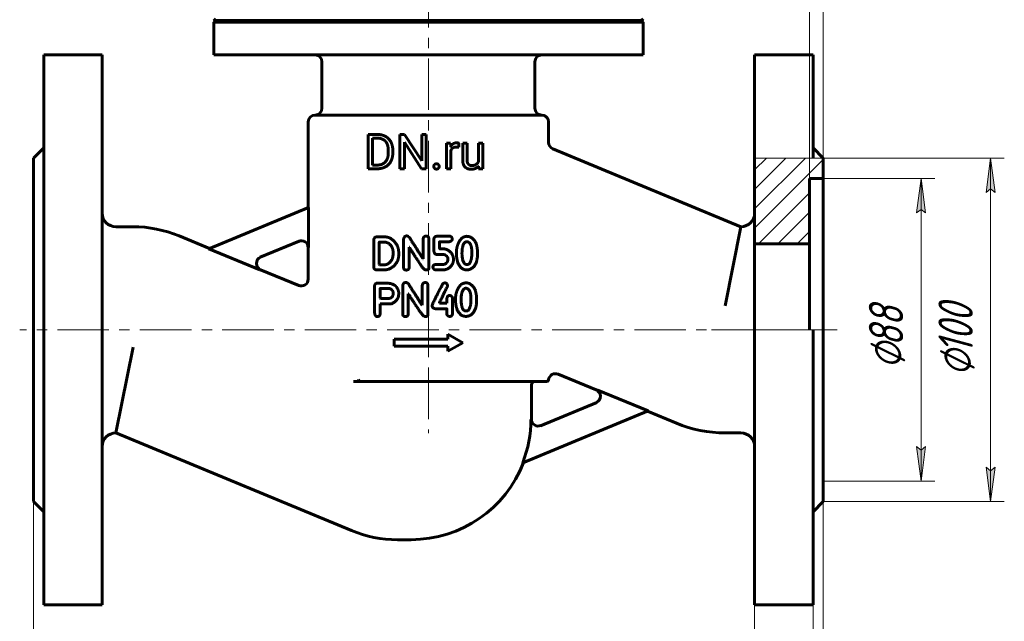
# Model space of a CAD drawing. Header units: millimetres. Extents: x 0 to 594, y 0 to 420.
# Tile 3 of 7: x 103 to 246, y 152 to 240. Entities that reach past the tile are written whole.
import ezdxf

# ---------------------------------------------------------------- set-up
doc = ezdxf.new("R2010")
doc.units = ezdxf.units.MM
for name, pattern in [('K5LT-1', [0]), ('K5LT_AXLED', [12, 7.5, -1.5, 1.5, -1.5]), ('K5LT_BASIC', [0]), ('K5LT_THIN', [0]), ('K5LT_THIN_INCLUDED_TO_HATCHING', [0])]:
    doc.linetypes.add(name, pattern=pattern)
doc.layers.add('Системный слой', color=7, linetype='Continuous')
doc.layers.add('Системный слой (1)', color=251, linetype='Continuous', true_color=0x6c6c6c)
doc.styles.add('KDIMTEXTSTYLE', font='txt', dxfattribs={"width": 0.96, "oblique": 15, "height": 5})
doc.styles.add('KTEXTSTYLE', font='txt', dxfattribs={"width": 0.96, "height": 5})
doc.dimstyles.new('KDIMSTYLE (0.50)', dxfattribs={"dimtxt": 5, "dimasz": 1, "dimexe": 2, "dimexo": 0, "dimgap": 1, "dimtad": 1, "dimlfac": 2, "dimtxsty": 'KDIMTEXTSTYLE', "dimsah": 1, "dimcen": 0, "dimdle": 1, "dimadec": 0, "dimazin": 0, "dimtfac": 0.667, "dimtmove": 0, "dimatfit": 3, "dimfxl": 1, "dimtvp": 1, "dimtolj": 1, "dimtzin": 0, "dimarcsym": 0})

# ---------------------------------------------------------------- blocks, each defined once
blk = doc.blocks.new('U11')
at = {"layer": 'Системный слой (1)', "color": 143, "linetype": 'K5LT_BASIC', "lineweight": 60, "true_color": 0x33acca}
for p, q in [((125.8, 208.49), (130.22, 206.65)), ((137.68, 203.57), (143.22, 201.27))]:
    blk.add_line(p, q, dxfattribs=at)
blk = doc.blocks.new('U12')
at = {"layer": 'Системный слой (1)', "color": 143, "linetype": 'K5LT_BASIC', "lineweight": 60, "true_color": 0x33acca}
for p, q in [((186.52, 186.07), (180.98, 188.36)), ((198.22, 181.23), (193.98, 182.98))]:
    blk.add_line(p, q, dxfattribs=at)
blk = doc.blocks.new('U13')
at = {"layer": 'Системный слой (1)', "color": 143, "linetype": 'K5LT_BASIC', "lineweight": 60, "true_color": 0x33acca}
for p, q in [((218.1, 234.82), (218.1, 219.82)), ((218.1, 194.82), (218.1, 154.82))]:
    blk.add_line(p, q, dxfattribs=at)
blk = doc.blocks.new('U14')
at = {"layer": 'Системный слой (1)', "color": 143, "linetype": 'K5LT_BASIC', "lineweight": 60, "true_color": 0x33acca}
for p, q in [((144.6, 212.61), (144.6, 225.07)), ((144.6, 202.2), (144.6, 206.78))]:
    blk.add_line(p, q, dxfattribs=at)
blk = doc.blocks.new('U16')
at = {"layer": 'Системный слой (1)', "color": 7, "linetype": 'K5LT_THIN_INCLUDED_TO_HATCHING', "lineweight": 18, "true_color": 0xffffff}
for p, q in [((219.6, 219.82), (209.6, 219.82)), ((209.6, 219.82), (209.6, 194.82)), ((219.6, 194.82), (219.6, 219.82)), ((209.6, 194.82), (219.6, 194.82))]:
    blk.add_line(p, q, dxfattribs=at)
blk = doc.blocks.new('D0')
at = {"layer": 'Системный слой (1)'}
for points in [[(109.6, 98.79), (109.1, 99.45), (109.6, 100.1), (104.6, 99.45)], [(214.6, 98.79), (219.6, 99.45), (214.6, 100.1), (215.1, 99.45)]]:
    blk.add_hatch(color=7, dxfattribs=at).paths.add_polyline_path(points)
at = {"layer": 'Системный слой (1)', "color": 7, "linetype": 'K5LT_THIN', "lineweight": 18, "true_color": 0xffffff}
for p, q in [((104.6, 169.82), (104.6, 97.45)), ((219.6, 169.82), (219.6, 97.45)), ((104.6, 99.45), (109.6, 100.1)), ((109.6, 98.79), (104.6, 99.45)), ((104.6, 99.45), (219.6, 99.45)), ((109.6, 100.1), (109.1, 99.45)), ((109.1, 99.45), (109.6, 98.79)), ((215.1, 99.45), (214.6, 100.1)), ((214.6, 100.1), (219.6, 99.45)), ((219.6, 99.45), (214.6, 98.79)), ((214.6, 98.79), (215.1, 99.45))]:
    blk.add_line(p, q, dxfattribs=at)
blk.add_wipeout([(156.56, 100.45), (156.56, 107.83), (167.2, 107.83), (167.2, 100.45)]).dxf.layer = 'Системный слой (1)'
at = {"layer": 'Системный слой (1)', "color": 7, "insert": (156.56, 107.03), "char_height": 5, "attachment_point": 1, "style": 'KTEXTSTYLE'}
blk.add_mtext('\\fArial|b0|c204|p34;\\H5.0;\\W1.000;\\Q15;\\fGOST Type AU|b0|i0|c204|p34;\\Q15;\\W0.960;230', dxfattribs=at)
blk = doc.blocks.new('KDIMARROW_01')
at = {"layer": 'Системный слой'}
blk.add_hatch(color=0, dxfattribs=at).paths.add_polyline_path([(0, 0), (-5, 0.66), (-4.5, 0), (-5, -0.66)])
at = {"layer": 'Системный слой', "color": 0, "linetype": 'K5LT_THIN', "lineweight": 18}
for p, q in [((-4.5, 0), (-5, 0.66)), ((-5, 0.66), (0, 0)), ((0, 0), (-5, -0.66)), ((-5, -0.66), (-4.5, 0))]:
    blk.add_line(p, q, dxfattribs=at)
at = {"layer": 'Системный слой (1)', "color": 0, "linetype": 'K5LT_THIN', "lineweight": 18}
blk.add_line((162.1, 194.82), (161.6, 194.82), dxfattribs=at)
blk = doc.blocks.new('D1')
at = {"layer": 'Системный слой (1)'}
for points in [[(209.6, 120.59), (204.6, 121.25), (205.1, 120.59), (204.6, 119.93)], [(224.1, 120.59), (224.6, 121.25), (219.6, 120.59), (224.6, 119.93)]]:
    blk.add_hatch(color=7, dxfattribs=at).paths.add_polyline_path(points)
at = {"layer": 'Системный слой (1)', "color": 7, "linetype": 'K5LT_THIN', "lineweight": 18, "true_color": 0xffffff}
for p, q in [((219.6, 169.82), (219.6, 118.59)), ((209.6, 154.82), (209.6, 118.59)), ((209.6, 120.59), (202.6, 120.59)), ((209.6, 120.59), (204.6, 121.25)), ((204.6, 121.25), (205.1, 120.59)), ((205.1, 120.59), (204.6, 119.93)), ((204.6, 119.93), (209.6, 120.59)), ((209.6, 120.59), (219.6, 120.59)), ((224.6, 121.25), (219.6, 120.59)), ((219.6, 120.59), (224.6, 119.93)), ((219.6, 120.59), (226.6, 120.59)), ((224.1, 120.59), (224.6, 121.25)), ((224.6, 119.93), (224.1, 120.59))]:
    blk.add_line(p, q, dxfattribs=at)
blk.add_wipeout([(210.52, 121.59), (210.52, 128.97), (218.36, 128.97), (218.36, 121.59)]).dxf.layer = 'Системный слой (1)'
at = {"layer": 'Системный слой (1)', "color": 7, "insert": (210.52, 128.18), "char_height": 5, "attachment_point": 1, "style": 'KTEXTSTYLE'}
blk.add_mtext('\\fArial|b0|c204|p34;\\H5.0;\\W1.000;\\Q15;\\fGOST Type AU|b0|i0|c204|p34;\\Q15;\\W0.960;20', dxfattribs=at)
blk = doc.blocks.new('D2')
at = {"layer": 'Системный слой (1)'}
for points in [[(218.1, 138.75), (213.1, 139.41), (213.6, 138.75), (213.1, 138.09)], [(224.1, 138.75), (224.6, 139.41), (219.6, 138.75), (224.6, 138.09)]]:
    blk.add_hatch(color=7, dxfattribs=at).paths.add_polyline_path(points)
at = {"layer": 'Системный слой (1)', "color": 7, "linetype": 'K5LT_THIN', "lineweight": 18, "true_color": 0xffffff}
for p, q in [((219.6, 169.82), (219.6, 136.75)), ((218.1, 154.82), (218.1, 136.75)), ((218.1, 138.75), (213.1, 139.41)), ((213.1, 139.41), (213.6, 138.75)), ((224.6, 139.41), (219.6, 138.75)), ((224.1, 138.75), (224.6, 139.41)), ((218.1, 138.75), (211.1, 138.75)), ((213.6, 138.75), (213.1, 138.09)), ((213.1, 138.09), (218.1, 138.75)), ((218.1, 138.75), (219.6, 138.75)), ((219.6, 138.75), (224.6, 138.09)), ((219.6, 138.75), (226.6, 138.75)), ((219.6, 138.75), (224.6, 138.75)), ((224.6, 138.09), (224.1, 138.75)), ((224.6, 138.75), (233.33, 138.75))]:
    blk.add_line(p, q, dxfattribs=at)
blk.add_wipeout([(226.6, 139.75), (226.6, 147.13), (231.14, 147.13), (231.14, 139.75)]).dxf.layer = 'Системный слой (1)'
at = {"layer": 'Системный слой (1)', "color": 7, "insert": (226.6, 146.34), "char_height": 5, "attachment_point": 1, "style": 'KTEXTSTYLE'}
blk.add_mtext('\\fArial|b0|c204|p34;\\H5.0;\\W1.000;\\Q15;\\fGOST Type AU|b0|i0|c204|p34;\\Q15;\\W0.960;3', dxfattribs=at)
blk = doc.blocks.new('D3')
at = {"layer": 'Системный слой (1)'}
for points in [[(234.48, 211.82), (233.83, 216.82), (233.17, 211.82), (233.83, 212.32)], [(233.83, 172.82), (234.48, 177.82), (233.83, 177.32), (233.17, 177.82)]]:
    blk.add_hatch(color=7, dxfattribs=at).paths.add_polyline_path(points)
at = {"layer": 'Системный слой (1)', "color": 7, "linetype": 'K5LT_THIN', "lineweight": 18, "true_color": 0xffffff}
for p, q in [((219.6, 216.82), (235.83, 216.82)), ((233.17, 211.82), (233.83, 216.82)), ((233.83, 216.82), (234.48, 211.82)), ((233.83, 216.82), (233.83, 172.82)), ((233.83, 212.32), (233.17, 211.82)), ((234.48, 211.82), (233.83, 212.32)), ((233.83, 172.82), (233.17, 177.82)), ((233.17, 177.82), (233.83, 177.32)), ((233.83, 177.32), (234.48, 177.82)), ((234.48, 177.82), (233.83, 172.82)), ((219.6, 172.82), (235.83, 172.82))]:
    blk.add_line(p, q, dxfattribs=at)
blk.add_wipeout([(232.83, 189.08), (225.44, 189.08), (225.44, 200.1), (232.83, 200.1)]).dxf.layer = 'Системный слой (1)'
at = {"layer": 'Системный слой (1)', "color": 7, "char_height": 5, "attachment_point": 1, "rotation": 90, "style": 'KTEXTSTYLE'}
for s, insert in [('\\fArial|b0|c204|p34;\\H5.0;\\W1.000;\\Q15;\\fGOST Type AU|b0|i0|c204|p34;\\Q15;\\W0.960;88', (226.24, 192.39)), ('\\fArial|b0|c204|p34;\\H5.0;\\W1.000;\\Q15;\\fGOST Type AU|b0|i0|c204|p34;\\Q15;\\W0.960;⌀', (226.24, 189.08))]:
    blk.add_mtext(s, dxfattribs=dict(at, insert=insert))
blk = doc.blocks.new('D4')
at = {"layer": 'Системный слой (1)'}
for points in [[(244.61, 214.82), (243.95, 219.82), (243.29, 214.82), (243.95, 215.32)], [(243.95, 169.82), (244.61, 174.82), (243.95, 174.32), (243.29, 174.82)]]:
    blk.add_hatch(color=7, dxfattribs=at).paths.add_polyline_path(points)
at = {"layer": 'Системный слой (1)', "color": 7, "linetype": 'K5LT_THIN', "lineweight": 18, "true_color": 0xffffff}
for p, q in [((219.6, 219.82), (245.95, 219.82)), ((243.29, 214.82), (243.95, 219.82)), ((243.95, 219.82), (244.61, 214.82)), ((243.95, 219.82), (243.95, 169.82)), ((243.95, 215.32), (243.29, 214.82)), ((244.61, 214.82), (243.95, 215.32)), ((243.95, 169.82), (243.29, 174.82)), ((243.29, 174.82), (243.95, 174.32)), ((243.95, 174.32), (244.61, 174.82)), ((244.61, 174.82), (243.95, 169.82)), ((219.6, 169.82), (245.95, 169.82))]:
    blk.add_line(p, q, dxfattribs=at)
blk.add_wipeout([(242.95, 188.02), (235.57, 188.02), (235.57, 201.07), (242.95, 201.07)]).dxf.layer = 'Системный слой (1)'
at = {"layer": 'Системный слой (1)', "color": 7, "char_height": 5, "attachment_point": 1, "rotation": 90, "style": 'KTEXTSTYLE'}
for s, insert in [('\\fArial|b0|c204|p34;\\H5.0;\\W1.000;\\Q15;\\fGOST Type AU|b0|i0|c204|p34;\\Q15;\\W0.960;100', (236.36, 191.33)), ('\\fArial|b0|c204|p34;\\H5.0;\\W1.000;\\Q15;\\fGOST Type AU|b0|i0|c204|p34;\\Q15;\\W0.960;⌀', (236.36, 188.02))]:
    blk.add_mtext(s, dxfattribs=dict(at, insert=insert))
blk = doc.blocks.new('D5')
at = {"layer": 'Системный слой (1)'}
for points in [[(212.6, 243.68), (217.6, 244.34), (212.6, 245), (213.1, 244.34)], [(224.1, 244.34), (224.6, 245), (219.6, 244.34), (224.6, 243.68)]]:
    blk.add_hatch(color=7, dxfattribs=at).paths.add_polyline_path(points)
at = {"layer": 'Системный слой (1)', "color": 7, "linetype": 'K5LT_THIN', "lineweight": 18, "true_color": 0xffffff}
for p, q in [((217.6, 216.82), (217.6, 246.34)), ((219.6, 216.82), (219.6, 246.34)), ((217.6, 244.34), (210.6, 244.34)), ((217.6, 244.34), (212.6, 245)), ((212.6, 245), (213.1, 244.34)), ((213.1, 244.34), (212.6, 243.68)), ((212.6, 243.68), (217.6, 244.34)), ((217.6, 244.34), (219.6, 244.34)), ((224.6, 245), (219.6, 244.34)), ((219.6, 244.34), (224.6, 243.68)), ((219.6, 244.34), (226.6, 244.34)), ((219.6, 244.34), (224.6, 244.34)), ((224.1, 244.34), (224.6, 245)), ((224.6, 243.68), (224.1, 244.34)), ((224.6, 244.34), (233.46, 244.34))]:
    blk.add_line(p, q, dxfattribs=at)
blk.add_wipeout([(226.6, 245.34), (226.6, 252.72), (231.27, 252.72), (231.27, 245.34)]).dxf.layer = 'Системный слой (1)'
at = {"layer": 'Системный слой (1)', "color": 7, "insert": (226.6, 251.92), "char_height": 5, "attachment_point": 1, "style": 'KTEXTSTYLE'}
blk.add_mtext('\\fArial|b0|c204|p34;\\H5.0;\\W1.000;\\Q15;\\fGOST Type AU|b0|i0|c204|p34;\\Q15;\\W0.960;4', dxfattribs=at)

msp = doc.modelspace()

# ---------------------------------------------------------------- hatches: boundary and pattern name
at = {"layer": 'Системный слой (1)'}
h = msp.add_hatch(dxfattribs=at)
h.set_pattern_fill('', angle=45, style=0, pattern_type=0)
h.set_pattern_definition([(45, (0, 0), (-1.414214, 1.414214), [])])
h.paths.add_polyline_path([(209.6019, 219.8182), (209.6019, 211.8182), (209.6019, 207.3182), (217.6019, 207.3182), (217.6019, 216.8182), (219.6019, 216.8182), (219.6019, 219.8182)])

# ---------------------------------------------------------------- linework, layer by layer
at = {"layer": 'Системный слой (1)', "color": 30, "linetype": 'K5LT_AXLED', "lineweight": 18, "true_color": 0xff8000}
for p, q in [((162.1019, 318.3182), (162.1019, 185.5682)), ((211.6019, 194.8182), (102.6019, 194.8182)), ((162.1019, 189.3182), (162.1019, 179.7852))]:
    msp.add_line(p, q, dxfattribs=at)
at = {"layer": 'Системный слой (1)', "color": 143, "linetype": 'K5LT_BASIC', "lineweight": 60, "true_color": 0x33acca}
for p, q in [((131.1019, 239.8182), (130.8519, 240.0682)), ((130.8519, 239.5682), (131.1019, 239.8182)), ((130.8519, 234.8182), (130.8519, 239.5682)), ((130.8519, 239.5682), (193.3519, 239.5682)), ((131.1019, 239.8182), (193.1019, 239.8182)), ((193.1019, 239.8182), (193.3519, 240.0682)), ((193.3519, 239.5682), (193.1019, 239.8182)), ((193.3519, 234.8182), (193.3519, 239.5682)), ((106.1019, 234.8182), (114.6019, 234.8182)), ((106.1019, 234.8182), (106.1019, 154.8182)), ((114.6019, 234.8182), (114.6019, 154.8182)), ((130.8519, 234.8182), (193.3519, 234.8182)), ((146.6019, 227.0682), (146.6019, 233.8182)), ((177.6019, 227.0682), (177.6019, 233.8182)), ((218.1019, 234.8182), (209.6019, 234.8182)), ((209.6019, 234.8182), (209.6019, 154.8182)), ((145.6019, 226.0682), (178.6019, 226.0682)), ((179.6019, 222.0776), (179.6019, 225.0682)), ((153.317, 223.2404), (154.7275, 223.2404)), ((153.317, 218.2557), (153.317, 223.2404)), ((153.9777, 218.7932), (153.9777, 222.6994)), ((153.9777, 222.6994), (154.7275, 222.6994)), ((157.9472, 218.2557), (157.9472, 223.2404)), ((157.9472, 223.2404), (158.6079, 223.2404)), ((158.6079, 223.2404), (161.1277, 219.3854)), ((161.1277, 223.2404), (161.7816, 223.2404)), ((161.1277, 219.3854), (161.1277, 223.2404)), ((161.7816, 218.2557), (161.7816, 223.2404)), ((104.6019, 219.8182), (106.1019, 221.3182)), ((156.2715, 220.5974), (156.2715, 220.9021)), ((156.9254, 220.5974), (156.9254, 220.8952)), ((158.6079, 222.1003), (161.1174, 218.2557)), ((158.6079, 218.2557), (158.6079, 222.1003)), ((164.7305, 218.2557), (164.7305, 221.96)), ((164.7305, 221.96), (165.3467, 221.96)), ((165.3467, 221.96), (165.3592, 221.5364)), ((165.3639, 218.2557), (165.3639, 220.8872)), ((166.5176, 221.3917), (166.521, 221.9805)), ((167.0981, 219.5703), (167.0981, 221.96)), ((167.0981, 221.96), (167.7314, 221.96)), ((167.7314, 219.5635), (167.7314, 221.96)), ((169.3781, 221.96), (170.0149, 221.96)), ((169.3781, 219.2646), (169.3781, 221.96)), ((170.0149, 218.2557), (170.0149, 221.96)), ((207.5856, 209.8182), (180.2193, 221.1537)), ((219.6019, 219.8182), (218.1019, 221.3182)), ((104.6019, 219.8182), (104.6019, 169.8182)), ((209.6019, 219.8182), (209.6019, 211.8182)), ((219.6019, 219.8182), (219.6019, 169.8182)), ((219.6019, 216.8182), (219.6019, 219.8182)), ((153.317, 218.2557), (154.6659, 218.2557)), ((153.9777, 218.7932), (154.6659, 218.7932)), ((157.9472, 218.2557), (158.6079, 218.2557)), ((161.1174, 218.2557), (161.7816, 218.2557)), ((164.7305, 218.2557), (165.3639, 218.2557)), ((169.3958, 218.6221), (169.409, 218.2557)), ((169.409, 218.2557), (170.0149, 218.2557)), ((217.6019, 207.3182), (217.6019, 216.8182)), ((217.6019, 216.8182), (219.6019, 216.8182)), ((219.6019, 194.8182), (219.6019, 216.8182)), ((130.1259, 206.6135), (144.6663, 212.6364)), ((144.6663, 206.8117), (144.6663, 212.6364)), ((116.6019, 209.8182), (119.1047, 209.8182)), ((205.2981, 198.3182), (207.5856, 209.8182)), ((207.6019, 209.8182), (207.5856, 209.8182)), ((154.1459, 203.9269), (154.1459, 207.8811)), ((154.5191, 208.3296), (154.6389, 208.3364)), ((154.6389, 208.3364), (155.779, 208.3364)), ((158.4979, 203.8687), (158.4979, 208.0078)), ((161.3497, 205.1731), (161.3497, 207.9872)), ((162.1679, 203.7557), (162.1679, 208.0078)), ((162.9046, 206.4158), (162.9046, 207.953)), ((163.3667, 208.4323), (165.0957, 208.4528)), ((130.1259, 206.6135), (137.578, 203.5268)), ((143.2802, 207.7326), (137.5888, 205.3751)), ((154.9334, 204.3069), (154.9436, 207.5387)), ((154.9813, 207.5764), (155.7242, 207.5764)), ((159.2956, 203.8687), (159.2956, 206.8266)), ((159.2956, 206.8266), (159.3332, 206.8266)), ((163.7125, 206.7445), (163.7125, 207.5901)), ((163.7502, 207.6277), (165.058, 207.6277)), ((163.8461, 206.5904), (164.3664, 206.5904)), ((209.6019, 207.3182), (217.6019, 207.3182)), ((217.6019, 207.3182), (217.6019, 194.8182)), ((156.9601, 205.8646), (156.9601, 206.094)), ((161.312, 205.1731), (161.3497, 205.1731)), ((164.9416, 204.9197), (164.9416, 205.1867)), ((165.7495, 204.995), (165.7495, 205.1696)), ((166.9912, 205.892), (167.0083, 206.2789)), ((169.2645, 205.9844), (169.2645, 206.0015)), ((154.9334, 204.3069), (154.971, 204.2863)), ((154.971, 204.2863), (155.7242, 204.2863)), ((163.175, 204.3411), (164.25, 204.3411)), ((167.6554, 204.3377), (167.8231, 204.3377)), ((154.5807, 203.5263), (155.6283, 203.5263)), ((161.7331, 203.5332), (161.8632, 203.5332)), ((163.2332, 203.5263), (164.2877, 203.5263)), ((154.2508, 201.176), (154.268, 197.4683)), ((154.6856, 201.6211), (155.7127, 201.6211)), ((155.1033, 200.8336), (156.4727, 200.8336)), ((158.3656, 197.102), (158.3656, 201.241)), ((161.2174, 198.4063), (161.2174, 201.2205)), ((162.0356, 196.989), (162.0356, 201.241)), ((155.0862, 199.406), (155.1238, 199.3683)), ((155.1238, 199.3683), (156.168, 199.3683)), ((159.1633, 197.102), (159.1633, 200.0599)), ((159.1633, 200.0599), (159.2009, 200.0599)), ((165.5967, 197.1259), (165.5967, 199.4368)), ((166.8589, 199.1253), (166.876, 199.5121)), ((155.0862, 198.5878), (156.6816, 198.5878)), ((155.0862, 197.2218), (155.0862, 198.5878)), ((161.1797, 198.4063), (161.2174, 198.4063)), ((163.1626, 197.8791), (164.7614, 197.8791)), ((163.7001, 198.6768), (163.7001, 198.7521)), ((163.7001, 198.6768), (164.7956, 198.6768)), ((164.7956, 198.6768), (164.7956, 199.2348)), ((164.7956, 197.1054), (164.7956, 197.8414)), ((169.1322, 199.2177), (169.1322, 199.2348)), ((161.6008, 196.7664), (161.7309, 196.7664)), ((167.5231, 197.571), (167.6908, 197.571)), ((164.9369, 194.1904), (167.1019, 192.9404)), ((164.9369, 193.4404), (164.9369, 194.1904)), ((119.1047, 192.3182), (116.6183, 179.8182)), ((157.1019, 193.4404), (164.9369, 193.4404)), ((157.1019, 192.4404), (157.1019, 193.4404)), ((157.1019, 192.4404), (164.9369, 192.4404)), ((164.9369, 191.6904), (167.1019, 192.9404)), ((164.9369, 191.6904), (164.9369, 192.4404)), ((152.0094, 187.3182), (151.1779, 187.3182)), ((152.0094, 187.3182), (151.9178, 187.5682)), ((152.1534, 187.3182), (152.0094, 187.3182)), ((152.1534, 187.3182), (179.2808, 187.3182)), ((177.1019, 181.7852), (177.1019, 186.8182)), ((179.2808, 187.3182), (179.3584, 187.3182)), ((194.078, 183.0228), (186.6259, 186.1096)), ((178.4141, 180.8642), (186.6151, 184.2612)), ((194.078, 183.0228), (175.8418, 175.4691)), ((177.0292, 181.7852), (177.1019, 181.7852)), ((116.6019, 179.8182), (116.6183, 179.8182)), ((116.6183, 179.8182), (150.9023, 165.6173)), ((207.6019, 179.8182), (205.2981, 179.8182)), ((104.6019, 169.8182), (106.1019, 168.3182)), ((219.6019, 169.8182), (218.1019, 168.3182)), ((157.5992, 164.2852), (159.6019, 164.2852)), ((106.1019, 154.8182), (114.6019, 154.8182)), ((218.1019, 154.8182), (209.6019, 154.8182))]:
    msp.add_line(p, q, dxfattribs=at)
for centre, radius, start, end in [((145.6019, 233.8182), 1, 0, 90), ((178.6019, 233.8182), 1, 90, 180), ((145.6019, 227.0682), 1, 270, 0), ((178.6019, 227.0682), 1, 180, 270), ((145.6019, 225.0682), 1, 90, 180), ((178.6019, 225.0682), 1, 0, 90), ((180.6019, 222.0776), 1, 180, 247.5), ((116.6019, 211.8182), 2, 180, 270), ((207.6019, 211.8182), 2, 270, 0), ((119.1047, 192.3182), 17.5, 67.5, 90), ((143.6019, 206.7835), 1, 0, 112.5), ((138.0635, 204.4894), 1, 112.5, 247.5), ((143.6019, 202.1953), 1, 247.5, 0), ((180.6019, 187.441), 1, 67.5, 173.283691), ((177.6019, 186.8182), 0.5, 90, 180), ((179.3584, 187.5682), 0.25, 270, 354.161789), ((186.1404, 185.1469), 1, 292.5, 67.5), ((159.6019, 181.7852), 17.4248, 338.74788, 359.996638), ((178.1014, 181.8171), 1, 181.829678, 292.5), ((205.2981, 198.3182), 18.5, 247.5, 270), ((116.6019, 177.8182), 2, 90, 180), ((207.6019, 177.8182), 2, 0, 90), ((159.6019, 181.7852), 17.5, 270, 338.983093), ((157.5992, 181.7852), 17.5, 247.5, 270)]:
    msp.add_arc(centre, radius, start, end, dxfattribs=at)
for points in [[(156.9254, 220.8952), (156.9254, 221.4362), (156.6104, 222.3023), (156.025, 222.9151), (155.2171, 223.2404), (154.7275, 223.2404)], [(156.2715, 220.9021), (156.2715, 221.33), (156.0661, 221.9976), (155.669, 222.4598), (155.0972, 222.6994), (154.7275, 222.6994)], [(166.2403, 222.0284), (165.939, 222.0284), (165.7216, 221.9001)], [(166.2095, 221.419), (166.2985, 221.419), (166.4388, 221.4088), (166.5176, 221.3917)], [(166.3978, 222.013), (166.3087, 222.0284), (166.2403, 222.0284)], [(166.521, 221.9805), (166.4868, 221.9976), (166.3978, 222.013)], [(154.6659, 218.2557), (155.1862, 218.2557), (156.0182, 218.5809), (156.6104, 219.1903), (156.9254, 220.0565), (156.9254, 220.5974)], [(154.6659, 218.7932), (155.1999, 218.7932), (155.912, 219.2417), (156.2715, 220.053), (156.2715, 220.5974)], [(167.0981, 219.5703), (167.0981, 219.2006), (167.1854, 218.937)], [(167.7879, 219.1509), (167.7314, 219.3135), (167.7314, 219.5635)], [(162.9897, 218.8633), (162.8887, 218.7521), (162.8887, 218.5912)], [(162.8887, 218.5912), (162.8887, 218.4337), (162.9897, 218.3241)], [(163.2824, 218.9746), (163.0907, 218.9746), (162.9897, 218.8633)], [(162.9897, 218.3241), (163.0907, 218.2146), (163.2824, 218.2146)], [(163.5751, 218.8633), (163.4741, 218.9746), (163.2824, 218.9746)], [(163.2824, 218.2146), (163.4741, 218.2146), (163.5751, 218.3241)], [(163.6761, 218.5912), (163.6761, 218.7521), (163.5751, 218.8633)], [(163.5751, 218.3241), (163.6761, 218.4337), (163.6761, 218.5912)], [(167.1854, 218.937), (167.2727, 218.6733), (167.4336, 218.509)], [(167.4336, 218.509), (167.5945, 218.3447), (167.8187, 218.2659)], [(168.1611, 218.7624), (168.0395, 218.8), (167.8444, 218.9883), (167.7879, 219.1509)], [(167.8187, 218.2659), (168.0429, 218.1872), (168.3134, 218.1872)], [(168.4127, 218.7247), (168.2826, 218.7247), (168.1611, 218.7624)], [(168.3134, 218.1872), (168.7105, 218.1872), (168.9879, 218.3156)], [(169.0529, 218.8805), (168.8167, 218.7247), (168.4127, 218.7247)], [(168.9879, 218.3156), (169.2334, 218.4293), (169.3958, 218.6221)], [(169.3781, 219.2646), (169.2724, 219.0252), (169.0529, 218.8805)], [(154.5191, 208.3296), (154.2076, 208.3159), (154.1459, 207.8811)], [(157.549, 207.1005), (156.8334, 208.3364), (155.779, 208.3364)], [(158.9532, 208.4802), (158.58, 208.4802), (158.4979, 208.0078)], [(159.6208, 207.7955), (159.2956, 208.4802), (158.9532, 208.4802)], [(161.805, 208.4631), (161.3497, 208.4631), (161.3497, 207.9872)], [(162.1679, 208.0078), (162.1679, 208.4631), (161.805, 208.4631)], [(163.3667, 208.4323), (162.9046, 208.4323), (162.9046, 207.953)], [(165.058, 207.6277), (165.5749, 207.6791), (165.5749, 208.0317)], [(165.5578, 208.0488), (165.5578, 208.4528), (165.0957, 208.4528)], [(165.5749, 208.0317), (165.5749, 208.0488), (165.5578, 208.0488)], [(167.1761, 208.2953), (166.8166, 208.107), (166.5068, 207.4976)], [(167.6759, 208.4254), (167.3609, 208.3706), (167.1761, 208.2953)], [(169.0796, 207.3162), (168.5832, 208.4254), (167.6759, 208.4254)], [(154.9813, 207.5764), (154.9436, 207.5695), (154.9436, 207.5387)], [(156.0084, 207.5387), (155.8303, 207.5764), (155.7242, 207.5764)], [(156.9601, 206.094), (156.9601, 207.1587), (156.0084, 207.5387)], [(157.7954, 205.8646), (157.7954, 206.6178), (157.549, 207.1005)], [(159.3332, 206.8266), (159.7954, 206.0461), (160.9115, 204.3959)], [(161.312, 205.1731), (160.3945, 206.6246), (159.6208, 207.7955)], [(163.7125, 207.5901), (163.7125, 207.6209), (163.7502, 207.6277)], [(163.8461, 206.5904), (163.7125, 206.5904), (163.7125, 206.7445)], [(165.5168, 205.8988), (164.9621, 206.5904), (164.3664, 206.5904)], [(166.5068, 207.4976), (166.1969, 206.8883), (166.1764, 206.0392)], [(167.693, 207.6312), (167.111, 207.6312), (167.0083, 206.2789)], [(168.4325, 206.0015), (168.4325, 207.6312), (167.693, 207.6312)], [(169.2645, 206.0015), (169.2645, 206.6041), (169.0796, 207.3162)], [(155.7242, 204.2863), (156.313, 204.2863), (156.7684, 204.9916)], [(156.4637, 203.6804), (157.7954, 204.3788), (157.7954, 205.8646)], [(156.7684, 204.9916), (156.9601, 205.3408), (156.9601, 205.8646)], [(162.9046, 206.4158), (162.9046, 205.7824), (163.4044, 205.7824)], [(163.4044, 205.7824), (164.5376, 205.779), (164.5376, 205.7242)], [(164.5376, 205.7242), (164.9416, 205.4812), (164.9416, 205.1867)], [(164.8834, 203.6701), (165.7495, 204.2042), (165.7495, 204.995)], [(165.7495, 205.1696), (165.7495, 205.4367), (165.5168, 205.8988)], [(166.1764, 206.0392), (166.1764, 205.3271), (166.3784, 204.6356)], [(166.9912, 205.892), (167.0665, 204.3377), (167.6554, 204.3377)], [(167.8231, 204.3377), (168.2237, 204.3377), (168.3949, 205.3545)], [(168.0799, 203.5982), (169.2645, 203.9988), (169.2645, 205.9844)], [(168.3949, 205.3545), (168.4325, 205.8098), (168.4325, 206.0015)], [(154.1459, 203.9269), (154.1631, 203.5777), (154.5807, 203.5263)], [(155.6283, 203.5263), (155.933, 203.5263), (156.4637, 203.6804)], [(158.4979, 203.8687), (158.4979, 203.5195), (158.8779, 203.5195)], [(158.8779, 203.5195), (159.2956, 203.5195), (159.2956, 203.8687)], [(160.9115, 204.3959), (161.4661, 203.5332), (161.7331, 203.5332)], [(161.8632, 203.5332), (162.1679, 203.5332), (162.1679, 203.7557)], [(163.175, 204.3411), (162.771, 204.2726), (162.771, 203.9782)], [(162.771, 203.9782), (162.771, 203.564), (163.2332, 203.5263)], [(164.9416, 204.9197), (164.7499, 204.3411), (164.25, 204.3411)], [(164.2877, 203.5263), (164.4417, 203.5263), (164.8834, 203.6701)], [(166.3784, 204.6356), (166.82, 203.5434), (167.6759, 203.5434)], [(167.6759, 203.5434), (167.9156, 203.5434), (168.0799, 203.5982)], [(154.6856, 201.6211), (154.3467, 201.6211), (154.2508, 201.176)], [(155.1033, 200.8336), (155.0657, 200.8268), (155.0657, 200.7925)], [(155.0657, 200.7925), (155.0862, 199.6525), (155.0862, 199.406)], [(157.4091, 201.0972), (156.9931, 201.6313), (155.7127, 201.6211)], [(156.9863, 200.1489), (156.9863, 200.6043), (156.4727, 200.8336)], [(157.784, 200.0531), (157.825, 200.5632), (157.4091, 201.0972)], [(158.8209, 201.7135), (158.4477, 201.7135), (158.3656, 201.241)], [(159.4885, 201.0288), (159.1633, 201.7135), (158.8209, 201.7135)], [(161.1797, 198.4063), (160.2622, 199.8579), (159.4885, 201.0288)], [(161.6727, 201.6964), (161.2174, 201.6964), (161.2174, 201.2205)], [(162.0356, 201.241), (162.0356, 201.6964), (161.6727, 201.6964)], [(164.128, 201.3711), (162.6422, 198.5022), (162.6422, 198.3618)], [(163.7001, 198.7521), (164.8915, 201.1486), (164.8915, 201.2034)], [(164.4806, 201.6485), (164.128, 201.5355), (164.128, 201.3711)], [(164.8915, 201.2034), (164.847, 201.6485), (164.4806, 201.6485)], [(166.3745, 200.7309), (166.0647, 200.1215), (166.0441, 199.2725)], [(167.0438, 201.5286), (166.6843, 201.3403), (166.3745, 200.7309)], [(167.5607, 200.8644), (166.9787, 200.8644), (166.876, 199.5121)], [(167.5436, 201.6587), (167.2287, 201.6039), (167.0438, 201.5286)], [(168.9473, 200.5495), (168.4509, 201.6587), (167.5436, 201.6587)], [(168.3002, 199.2348), (168.3002, 200.8644), (167.5607, 200.8644)], [(156.168, 199.3683), (156.9863, 199.3683), (156.9863, 200.1489)], [(156.6816, 198.5878), (157.784, 199.0671), (157.784, 200.0531)], [(159.2009, 200.0599), (159.6631, 199.2793), (160.7792, 197.6292)], [(165.2064, 199.8271), (164.7956, 199.8271), (164.7956, 199.2348)], [(165.5967, 199.4368), (165.5967, 199.7347), (165.2064, 199.8271)], [(166.0441, 199.2725), (166.0441, 198.5604), (166.2461, 197.8688)], [(169.1322, 199.2348), (169.1322, 199.8374), (168.9473, 200.5495)], [(162.6422, 198.3618), (162.6422, 197.9544), (163.1626, 197.8791)], [(164.7614, 197.8791), (164.7956, 197.8791), (164.7956, 197.8414)], [(166.2461, 197.8688), (166.6877, 196.7767), (167.5436, 196.7767)], [(166.8589, 199.1253), (166.9342, 197.571), (167.5231, 197.571)], [(167.6908, 197.571), (168.0914, 197.571), (168.2626, 198.5878)], [(167.9476, 196.8315), (169.1322, 197.232), (169.1322, 199.2177)], [(168.2626, 198.5878), (168.3002, 199.0431), (168.3002, 199.2348)], [(154.268, 197.4683), (154.268, 196.7459), (154.6856, 196.7459)], [(154.6856, 196.7459), (155.0417, 196.7459), (155.0862, 197.2218)], [(158.3656, 197.102), (158.3656, 196.7527), (158.7456, 196.7527)], [(158.7456, 196.7527), (159.1633, 196.7527), (159.1633, 197.102)], [(160.7792, 197.6292), (161.3338, 196.7664), (161.6008, 196.7664)], [(161.7309, 196.7664), (162.0356, 196.7664), (162.0356, 196.989)], [(164.7956, 197.1054), (164.8161, 196.8178), (165.2099, 196.763)], [(165.2099, 196.763), (165.5967, 196.7904), (165.5967, 197.1259)], [(167.5436, 196.7767), (167.7833, 196.7767), (167.9476, 196.8315)]]:
    msp.add_open_spline(points, degree=2, dxfattribs=at)
for points, degree, knots in [([(165.7216, 221.9001), (165.5042, 221.7717), (165.3615, 221.5402), (165.3592, 221.5364)], 2, [0, 0, 0, 1.96727517, 2, 2, 2]), ([(165.3639, 220.8872), (165.4293, 221.0433), (165.6549, 221.2821), (165.9904, 221.419), (166.2095, 221.419)], 2, [0, 0, 0, 0.95729969, 1.97864985, 3, 3, 3]), ([(151.9178, 187.5682), (151.9283, 187.5395), (151.9475, 187.4981), (151.9805, 187.4454), (152.0104, 187.4057), (152.0447, 187.3701), (152.0774, 187.3448), (152.1025, 187.3307), (152.1275, 187.3209), (152.1435, 187.3182), (152.1534, 187.3182)], 3, [0, 0, 0, 0, 2.52309281, 3.62874958, 4.99007656, 6.59698511, 7.89900744, 8.91018271, 9.62382398, 11, 11, 11, 11])]:
    msp.add_open_spline(points, degree=degree, knots=knots, dxfattribs=at)
at = {"layer": 'Системный слой (1)', "color": 7, "linetype": 'K5LT-1'}
for points, knots in [([(143.2802, 207.7326), (143.2969, 207.7396), (143.331, 207.7526), (143.4007, 207.775), (143.4559, 207.7879), (143.5125, 207.7978), (143.5543, 207.8037), (143.6346, 207.8103), (143.7004, 207.8096), (143.7866, 207.803), (143.8347, 207.7959), (143.8815, 207.7859), (143.894, 207.7831), (143.9182, 207.7773), (143.9661, 207.7641), (144.0374, 207.7396), (144.1141, 207.7051), (144.1828, 207.6669), (144.2409, 207.6292), (144.3043, 207.5816), (144.3714, 207.5216), (144.431, 207.4566), (144.4784, 207.3953), (144.515, 207.341), (144.5476, 207.2848), (144.5761, 207.2278), (144.6007, 207.1694), (144.6214, 207.1098), (144.6375, 207.0522), (144.6499, 206.9951), (144.6585, 206.9404), (144.6635, 206.8908), (144.6659, 206.8483), (144.6663, 206.8239), (144.6663, 206.8117)], [0, 0, 0, 0, 0.44560299, 0.89120598, 1.78241197, 1.82991348, 2.29633266, 2.81325021, 3.79658694, 3.89893904, 4.92731299, 4.98102657, 5.06764193, 5.24087265, 5.58733409, 6.28025698, 7.08038581, 7.63925515, 8.19812448, 8.77234256, 9.57517325, 10.39265206, 10.92274818, 11.4662371, 11.99021687, 12.5100533, 13.02289712, 13.53574093, 14.05179392, 14.48276774, 14.96186969, 15.40275129, 15.70137564, 16, 16, 16, 16]), ([(137.5888, 205.3751), (137.5733, 205.3688), (137.5426, 205.3551), (137.4961, 205.3317), (137.4499, 205.3053), (137.3888, 205.266), (137.3199, 205.2133), (137.2408, 205.1391), (137.1708, 205.0578), (137.1222, 204.9867), (137.082, 204.9183), (137.052, 204.8585), (137.0229, 204.7861), (137.0021, 204.7224), (136.9905, 204.6769), (136.9804, 204.6299), (136.9687, 204.5632), (136.9607, 204.4563), (136.967, 204.3312), (136.9832, 204.2408), (136.9999, 204.1761), (137.0168, 204.1194), (137.0428, 204.0519), (137.0761, 203.9832), (137.1035, 203.9349), (137.1388, 203.8796), (137.1839, 203.8182), (137.247, 203.7478), (137.3165, 203.6836), (137.3931, 203.6253), (137.464, 203.5814), (137.5268, 203.549), (137.5608, 203.5338), (137.578, 203.5268)], [0, 0, 0, 0, 0.40621573, 0.81243146, 1.25273358, 1.6930357, 2.56569301, 3.34461157, 4.31070568, 5.1523579, 5.41982747, 6.22713775, 6.76589697, 7.30465619, 7.84341541, 7.89877447, 8.4670517, 9.47656257, 10.4823611, 11.48533097, 11.68925769, 12.09711113, 12.91281801, 13.43313366, 13.93997148, 14.25506818, 15.0165978, 15.77693311, 16.53726843, 17.29760374, 18.1001858, 18.5500929, 19, 19, 19, 19]), ([(186.6151, 184.2612), (186.6306, 184.2676), (186.6613, 184.2812), (186.7078, 184.3046), (186.754, 184.331), (186.815, 184.3704), (186.884, 184.423), (186.9631, 184.4972), (187.0331, 184.5786), (187.0816, 184.6496), (187.1219, 184.718), (187.1519, 184.7778), (187.181, 184.8502), (187.2018, 184.9139), (187.2134, 184.9594), (187.2235, 185.0065), (187.2352, 185.0732), (187.2432, 185.18), (187.2368, 185.3051), (187.2207, 185.3955), (187.204, 185.4603), (187.1871, 185.5169), (187.1611, 185.5844), (187.1278, 185.6531), (187.1003, 185.7015), (187.0651, 185.7568), (187.0199, 185.8181), (186.9568, 185.8886), (186.8874, 185.9527), (186.8107, 186.0111), (186.7399, 186.0549), (186.677, 186.0873), (186.6431, 186.1025), (186.6259, 186.1096)], [0, 0, 0, 0, 0.40621573, 0.81243146, 1.25273358, 1.6930357, 2.56569301, 3.34461157, 4.31070568, 5.1523579, 5.41982747, 6.22713775, 6.76589697, 7.30465619, 7.84341541, 7.89877447, 8.4670517, 9.47656257, 10.4823611, 11.48533097, 11.68925769, 12.09711113, 12.91281801, 13.43313366, 13.93997148, 14.25506818, 15.0165978, 15.77693311, 16.53726843, 17.29760374, 18.1001858, 18.5500929, 19, 19, 19, 19]), ([(177.6624, 180.8559), (177.6435, 180.8632), (177.597, 180.883), (177.5273, 180.919), (177.4586, 180.9626), (177.3908, 181.0131), (177.3234, 181.073), (177.2633, 181.1383), (177.2158, 181.1993), (177.1791, 181.2535), (177.1464, 181.3096), (177.1178, 181.3665), (177.0932, 181.4247), (177.0723, 181.4842), (177.0561, 181.5417), (177.0436, 181.5988), (177.0348, 181.6534), (177.0297, 181.7033), (177.0272, 181.7465), (177.0267, 181.7716), (177.0267, 181.7841)], [0, 0, 0, 0, 0.49356269, 1.23390671, 1.9130822, 2.47839187, 3.29616779, 4.11230639, 4.64148815, 5.18422567, 5.70731783, 6.22650208, 6.73853137, 7.25056065, 7.76561942, 8.19679887, 8.67533274, 9.11598914, 9.42278527, 9.72958141, 9.72958141, 9.72958141, 9.72958141]), ([(177.6624, 180.8559), (177.6829, 180.8479), (177.735, 180.8296), (177.7906, 180.815), (177.8486, 180.803), (177.8953, 180.7953), (177.9611, 180.7889), (178.0204, 180.7868), (178.0989, 180.7886), (178.1752, 180.7968), (178.2525, 180.8121), (178.3079, 180.8264), (178.362, 180.8438), (178.397, 180.8571), (178.4141, 180.8642)], [0, 0, 0, 0, 0.60170188, 1.5042547, 1.56416023, 2.21721795, 2.79208557, 3.3669532, 3.83291786, 4.93110842, 5.4555023, 5.97989617, 6.48994809, 7, 7, 7, 7])]:
    msp.add_open_spline(points, degree=3, knots=knots, dxfattribs=at)

# ---------------------------------------------------------------- block references
at = {"layer": 'Системный слой (1)'}
for name in ['U13', 'U14', 'U16', 'U11', 'U12']:
    msp.add_blockref(name, (0, 0), dxfattribs=at)

# ---------------------------------------------------------------- next in the draw order: dimensions: what is measured, and where the dimension line sits
at = {"layer": 'Системный слой (1)', "color": 7}
dim = msp.add_linear_dim(base=(233.8256, 216.8182), p1=(219.6019, 172.8182), p2=(219.6019, 216.8182), angle=90, dimstyle='KDIMSTYLE (0.50)', override={"dimexo": 0, "dimpost": '\\fGOST Type AU|b0|c204|p34;\\H5.0;\\W0.960;\\Q15;∅<>', "dimblk1": 'KDIMARROW_01', "dimblk2": 'KDIMARROW_01', "dimse1": 0, "dimse2": 0, "dimclrt": 7, "dimtol": 1, "dimtp": 0, "dimtm": 0, "dimtdec": 5, "dimtolj": 1}, dxfattribs=at)
dim.commit()
dim.dimension.update_dxf_attribs({"geometry": 'D3', "text_midpoint": (233.8256, 194.8182), "dimtype": 160})
dim = msp.add_linear_dim(base=(104.6019, 99.4458), p1=(219.6019, 169.8182), p2=(104.6019, 169.8182), dimstyle='KDIMSTYLE (0.50)', override={"dimexo": 0, "dimpost": '\\fGOST Type AU|b0|c204|p34;\\H5.0;\\W0.960;\\Q15;<>', "dimblk1": 'KDIMARROW_01', "dimblk2": 'KDIMARROW_01', "dimse1": 0, "dimse2": 0, "dimclrt": 7, "dimtol": 1, "dimtp": 0, "dimtm": 0, "dimtdec": 5, "dimtolj": 1}, dxfattribs=at)
dim.commit()
dim.dimension.update_dxf_attribs({"geometry": 'D0', "text_midpoint": (162.1019, 99.4458), "dimtype": 160})

# ---------------------------------------------------------------- next in the draw order: dimensions: what is measured, and where the dimension line sits
dim = msp.add_linear_dim(base=(209.6019, 120.5881), p1=(219.6019, 169.8182), p2=(209.6019, 154.8182), dimstyle='KDIMSTYLE (0.50)', override={"dimexo": 0, "dimpost": '\\fGOST Type AU|b0|c204|p34;\\H5.0;\\W0.960;\\Q15;<>', "dimblk1": 'KDIMARROW_01', "dimblk2": 'KDIMARROW_01', "dimse1": 0, "dimse2": 0, "dimclrt": 7, "dimtol": 1, "dimtp": 0, "dimtm": 0, "dimtdec": 5, "dimtolj": 1}, dxfattribs=at)
dim.commit()
dim.dimension.update_dxf_attribs({"geometry": 'D1', "text_midpoint": (214.6019, 120.5881), "dimtype": 160})

# ---------------------------------------------------------------- next in the draw order: dimensions: what is measured, and where the dimension line sits
dim = msp.add_linear_dim(base=(218.1019, 138.751), p1=(219.6019, 169.8182), p2=(218.1019, 154.8182), dimstyle='KDIMSTYLE (0.50)', override={"dimexo": 0, "dimtoh": 1, "dimpost": '\\fGOST Type AU|b0|c204|p34;\\H5.0;\\W0.960;\\Q15;<>', "dimblk1": 'KDIMARROW_01', "dimblk2": 'KDIMARROW_01', "dimse1": 0, "dimse2": 0, "dimclrt": 7, "dimtol": 1, "dimtp": 0, "dimtm": 0, "dimtdec": 5, "dimtmove": 1, "dimtolj": 1}, dxfattribs=at)
dim.commit()
dim.dimension.update_dxf_attribs({"geometry": 'D2', "text_midpoint": (228.9621, 138.751), "dimtype": 160})

# ---------------------------------------------------------------- next in the draw order: dimensions: what is measured, and where the dimension line sits
dim = msp.add_linear_dim(base=(243.9508, 219.8182), p1=(219.6019, 169.8182), p2=(219.6019, 219.8182), angle=90, dimstyle='KDIMSTYLE (0.50)', override={"dimexo": 0, "dimpost": '\\fGOST Type AU|b0|c204|p34;\\H5.0;\\W0.960;\\Q15;∅<>', "dimblk1": 'KDIMARROW_01', "dimblk2": 'KDIMARROW_01', "dimse1": 0, "dimse2": 0, "dimclrt": 7, "dimtol": 1, "dimtp": 0, "dimtm": 0, "dimtdec": 5, "dimtolj": 1}, dxfattribs=at)
dim.commit()
dim.dimension.update_dxf_attribs({"geometry": 'D4', "text_midpoint": (243.9508, 194.8182), "dimtype": 160})

# ---------------------------------------------------------------- next in the draw order: linework, layer by layer
at = {"layer": 'Системный слой (1)', "color": 30, "linetype": 'K5LT_AXLED', "lineweight": 18, "true_color": 0xff8000}
msp.add_line((221.6019, 194.8182), (203.2981, 194.8182), dxfattribs=at)

# ---------------------------------------------------------------- next in the draw order: dimensions: what is measured, and where the dimension line sits
at = {"layer": 'Системный слой (1)', "color": 7}
dim = msp.add_linear_dim(base=(217.6019, 244.3369), p1=(219.6019, 216.8182), p2=(217.6019, 216.8182), angle=180, dimstyle='KDIMSTYLE (0.50)', override={"dimexo": 0, "dimtoh": 1, "dimpost": '\\fGOST Type AU|b0|c204|p34;\\H5.0;\\W0.960;\\Q15;<>', "dimblk1": 'KDIMARROW_01', "dimblk2": 'KDIMARROW_01', "dimse1": 0, "dimse2": 0, "dimclrt": 7, "dimtol": 1, "dimtp": 0, "dimtm": 0, "dimtdec": 5, "dimtmove": 1, "dimtolj": 1}, dxfattribs=at)
dim.commit()
dim.dimension.update_dxf_attribs({"geometry": 'D5', "text_midpoint": (229.0333, 244.3369), "dimtype": 160})

doc.saveas('drawing.dxf')
